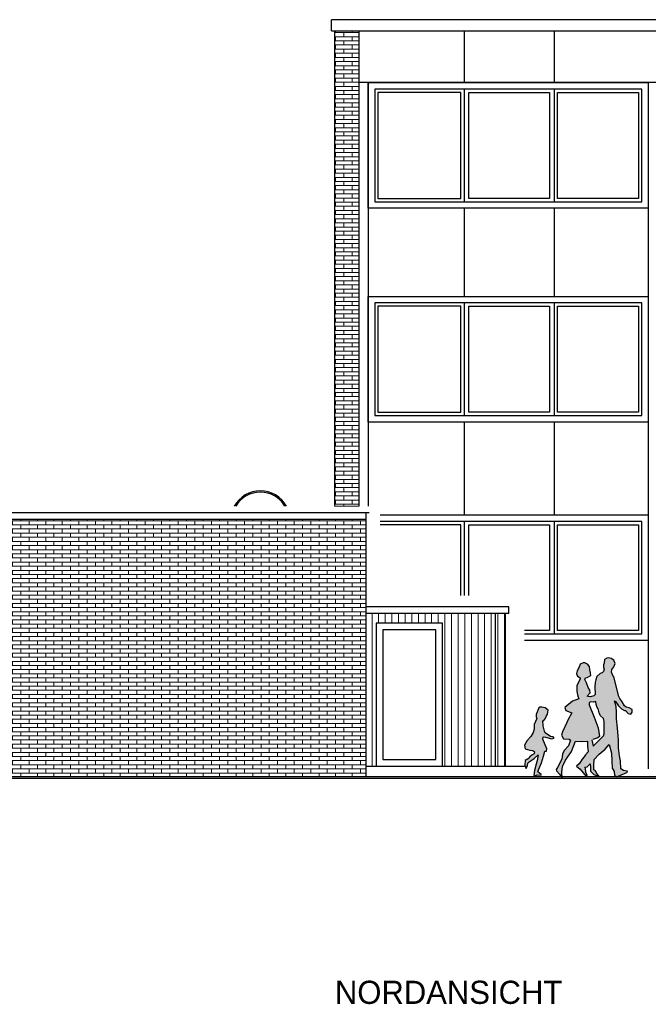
# Model space of a CAD drawing. Extents: x 2 to 315, y 0 to 17.
# Tile 5 of 69: x 11 to 21, y 1 to 16. Entities that reach past the tile are written whole.
import ezdxf

# ---------------------------------------------------------------- set-up
doc = ezdxf.new("R2010")
doc.units = 0
doc.header["$MEASUREMENT"] = 0
for name, color, linetype in [('Nord_Ansicht_2_P_ZE_SYMBOL', 7, 'Continuous'), ('Nord_Ansicht_2_P_ZE_TEXT', 7, 'Continuous'), ('Nord_Ansicht_2_R_NT_DACH', 7, 'Continuous'), ('Nord_Ansicht_2_R_NT_FENSTER', 7, 'Continuous'), ('Nord_Ansicht_2_R_NT_TUER', 7, 'Continuous'), ('Nord_Ansicht_2_R_TR_BODEN', 7, 'Continuous'), ('Nord_Ansicht_2_R_TR_HIDDEN', 7, 'Continuous'), ('Nord_Ansicht_2_R_TR_STUETZE', 7, 'Continuous'), ('Nord_Ansicht_2_Schraffuren', 7, 'Continuous')]:
    doc.layers.add(name, color=color, linetype=linetype)
doc.styles.add('ERSTELLTER_STIL_1', font='txt')
doc.linetypes.add('Terrainlinie', pattern='A,0,[1,Bl.Nr. 2.0061.Shx,S=0.000793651,R=0,X=0,Y=-0.043301],-0.1,0', length=0.1)
pattern_1 = [(0, (52.788653, 5.3999), (0, 0.0625), []), (90, (52.78865, 5.3999), (-0.25, 0), [0.0625, -0.0625]), (90, (52.91365, 5.4624), (-0.25, 0), [0.0625, -0.0625])]

msp = doc.modelspace()

# ---------------------------------------------------------------- hatches: boundary and pattern name
at = {"layer": 'Nord_Ansicht_2_P_ZE_SYMBOL', "linetype": 'Continuous', "lineweight": 13, "ltscale": 1000}
h = msp.add_hatch(color=7, dxfattribs=at)
h.paths.add_polyline_path([(19.531, 5.099), (19.462, 4.961), (19.451, 4.911), (19.477, 4.855), (19.562, 4.851), (19.586, 4.832), (19.553, 4.748), (19.491, 4.679), (19.466, 4.624), (19.452, 4.549), (19.387, 4.42), (19.367, 4.389), (19.372, 4.373), (19.417, 4.319), (19.461, 4.258), (19.454, 4.353), (19.463, 4.436), (19.509, 4.531), (19.542, 4.581), (19.599, 4.664), (19.66, 4.818), (19.755, 4.813), (19.841, 4.818), (19.839, 4.744), (19.852, 4.657), (19.813, 4.611), (19.79, 4.583), (19.759, 4.545), (19.734, 4.505), (19.713, 4.479), (19.676, 4.443), (19.731, 4.395), (19.823, 4.284), (19.834, 4.299), (19.818, 4.349), (19.81, 4.406), (19.801, 4.427), (19.835, 4.433), (19.881, 4.478), (19.888, 4.426), (19.886, 4.367), (19.939, 4.316), (20.002, 4.289), (20.021, 4.282), (19.981, 4.333), (19.959, 4.374), (19.936, 4.386), (19.936, 4.457), (19.944, 4.541), (20.019, 4.624), (20.107, 4.698), (20.168, 4.769), (20.202, 4.639), (20.207, 4.521), (20.213, 4.41), (20.243, 4.362), (20.248, 4.305), (20.281, 4.278), (20.365, 4.316), (20.444, 4.351), (20.438, 4.367), (20.386, 4.378), (20.343, 4.403), (20.34, 4.524), (20.322, 4.6), (20.309, 4.718), (20.307, 4.839), (20.295, 5.015), (20.278, 5.155), (20.28, 5.255), (20.272, 5.342), (20.247, 5.429), (20.27, 5.413), (20.307, 5.351), (20.356, 5.306), (20.399, 5.284), (20.414, 5.284), (20.456, 5.239), (20.493, 5.227), (20.514, 5.26), (20.513, 5.297), (20.471, 5.324), (20.425, 5.334), (20.4, 5.351), (20.362, 5.413), (20.328, 5.463), (20.312, 5.494), (20.239, 5.789), (20.222, 5.809), (20.202, 5.861), (20.21, 5.904), (20.24, 5.941), (20.259, 5.991), (20.24, 6.043), (20.2, 6.07), (20.165, 6.076), (20.135, 6.072), (20.1, 6.051), (20.094, 5.998), (20.082, 5.972), (20.085, 5.939), (20.094, 5.909), (20.085, 5.874), (20.065, 5.854), (20.03, 5.841), (19.984, 5.798), (19.969, 5.745), (19.956, 5.705), (19.954, 5.638), (19.958, 5.524), (19.935, 5.502), (19.888, 5.489), (19.852, 5.495), (19.838, 5.497), (19.88, 5.549), (19.878, 5.592), (19.85, 5.631), (19.824, 5.703), (19.801, 5.753), (19.809, 5.774), (19.835, 5.78), (19.889, 5.811), (19.888, 5.85), (19.878, 5.896), (19.872, 5.946), (19.841, 5.982), (19.801, 6.004), (19.774, 6.001), (19.731, 5.982), (19.711, 5.925), (19.687, 5.881), (19.677, 5.839), (19.69, 5.8), (19.731, 5.776), (19.732, 5.754), (19.698, 5.702), (19.679, 5.653), (19.678, 5.572), (19.696, 5.501), (19.711, 5.46), (19.615, 5.424), (19.498, 5.329), (19.516, 5.285), (19.607, 5.245), (19.551, 5.146)], flags=0)
h.paths.add_polyline_path([(19.908, 4.841), (19.921, 4.844), (19.997, 4.869), (20.021, 4.892), (20.003, 5.021), (19.944, 5.183), (19.866, 5.369), (19.865, 5.402), (19.893, 5.415), (19.934, 5.411), (19.969, 5.421), (19.973, 5.373), (19.989, 5.326), (20.002, 5.308), (20.015, 5.247), (20.037, 5.204), (20.084, 5.163), (20.093, 5.115), (20.093, 5.033), (20.092, 4.931), (20.082, 4.902), (19.928, 4.744)], flags=0)
msp.add_hatch(color=7, dxfattribs=at).paths.add_polyline_path([(19.171, 4.883), (19.208, 4.881), (19.301, 4.853), (19.336, 4.867), (19.321, 4.884), (19.282, 4.892), (19.201, 4.946), (19.191, 4.971), (19.174, 5.049), (19.165, 5.132), (19.177, 5.129), (19.201, 5.155), (19.221, 5.203), (19.235, 5.226), (19.246, 5.29), (19.204, 5.321), (19.15, 5.335), (19.121, 5.332), (19.108, 5.321), (19.064, 5.221), (19.065, 5.186), (19.076, 5.163), (19.057, 5.119), (19.037, 5.072), (19.037, 5.002), (19.02, 4.949), (18.987, 4.892), (18.933, 4.829), (18.891, 4.758), (18.898, 4.704), (18.97, 4.682), (19.015, 4.676), (19.04, 4.66), (19.038, 4.628), (19.002, 4.608), (18.967, 4.579), (18.959, 4.565), (18.899, 4.527), (18.897, 4.457), (18.916, 4.407), (18.937, 4.451), (18.942, 4.485), (18.963, 4.505), (19.038, 4.555), (19.096, 4.612), (19.083, 4.526), (19.068, 4.47), (19.043, 4.374), (19.032, 4.301), (19.046, 4.294), (19.081, 4.309), (19.141, 4.306), (19.143, 4.318), (19.094, 4.358), (19.101, 4.385), (19.146, 4.493), (19.177, 4.592), (19.195, 4.668), (19.22, 4.668), (19.227, 4.706), (19.169, 4.848)], flags=0)
at = {"layer": 'Nord_Ansicht_2_Schraffuren', "linetype": 'Continuous', "lineweight": 18, "ltscale": 1000}
h = msp.add_hatch(dxfattribs=at)
h.set_pattern_fill('MW_Verband__Läufer__DF_0002', color=9, style=0, pattern_type=2)
h.set_pattern_definition(pattern_1)
h.paths.add_polyline_path([(16.029, 15.553), (16.029, 8.37), (16.394, 8.37), (16.394, 15.553)], flags=0)
h = msp.add_hatch(dxfattribs=at)
h.set_pattern_fill('MW_Verband__Läufer__DF_0002', color=9, style=0, pattern_type=2)
h.set_pattern_definition(pattern_1)
h.paths.add_polyline_path([(6.514, 8.17), (6.514, 4.28), (16.494, 4.28), (16.494, 8.17)], flags=0)
h = msp.add_hatch(dxfattribs=at)
h.set_pattern_fill('Holz_Schalung__stehend___85', color=9, style=0, pattern_type=2)
h.set_pattern_definition([(90, (52.78865, 5.3999), (-0.1, 0), [])])
h.paths.add_polyline_path([(18.604, 4.44), (18.604, 6.75), (16.494, 6.75), (16.494, 4.44), (16.654, 4.44), (16.654, 6.6), (17.654, 6.6), (17.654, 4.44)], flags=0)

# ---------------------------------------------------------------- linework, layer by layer
at = {"layer": 'Nord_Ansicht_2_P_ZE_SYMBOL', "linetype": 'Continuous', "ltscale": 1000}
for p, q in [((19.731, 5.982), (19.711, 5.925)), ((19.774, 6.001), (19.731, 5.982)), ((19.801, 6.004), (19.774, 6.001)), ((19.841, 5.982), (19.801, 6.004)), ((19.872, 5.946), (19.841, 5.982)), ((20.094, 5.998), (20.082, 5.972)), ((20.082, 5.972), (20.085, 5.939)), ((20.1, 6.051), (20.094, 5.998)), ((20.135, 6.072), (20.1, 6.051)), ((20.165, 6.076), (20.135, 6.072)), ((20.2, 6.07), (20.165, 6.076)), ((20.24, 6.043), (20.2, 6.07)), ((20.259, 5.991), (20.24, 6.043)), ((20.24, 5.941), (20.259, 5.991)), ((19.687, 5.881), (19.677, 5.839)), ((19.677, 5.839), (19.69, 5.8)), ((19.711, 5.925), (19.687, 5.881)), ((19.835, 5.78), (19.889, 5.811)), ((19.878, 5.896), (19.872, 5.946)), ((19.888, 5.85), (19.878, 5.896)), ((19.889, 5.811), (19.888, 5.85)), ((20.03, 5.841), (19.984, 5.798)), ((20.065, 5.854), (20.03, 5.841)), ((20.085, 5.874), (20.065, 5.854)), ((20.085, 5.939), (20.094, 5.909)), ((20.094, 5.909), (20.085, 5.874)), ((20.202, 5.861), (20.21, 5.904)), ((20.222, 5.809), (20.202, 5.861)), ((20.21, 5.904), (20.24, 5.941)), ((20.239, 5.789), (20.222, 5.809)), ((19.698, 5.702), (19.679, 5.653)), ((19.69, 5.8), (19.731, 5.776)), ((19.732, 5.754), (19.698, 5.702)), ((19.731, 5.776), (19.732, 5.754)), ((19.801, 5.753), (19.809, 5.774)), ((19.824, 5.703), (19.801, 5.753)), ((19.809, 5.774), (19.835, 5.78)), ((19.85, 5.631), (19.824, 5.703)), ((19.956, 5.705), (19.954, 5.638)), ((19.969, 5.745), (19.956, 5.705)), ((19.984, 5.798), (19.969, 5.745)), ((20.312, 5.494), (20.239, 5.789)), ((19.679, 5.653), (19.678, 5.572)), ((19.678, 5.572), (19.696, 5.501)), ((19.838, 5.497), (19.88, 5.549)), ((19.878, 5.592), (19.85, 5.631)), ((19.88, 5.549), (19.878, 5.592)), ((19.958, 5.524), (19.935, 5.502)), ((19.954, 5.638), (19.958, 5.524)), ((19.615, 5.424), (19.498, 5.329)), ((19.711, 5.46), (19.615, 5.424)), ((19.696, 5.501), (19.711, 5.46)), ((19.852, 5.495), (19.838, 5.497)), ((19.888, 5.489), (19.852, 5.495)), ((19.893, 5.415), (19.865, 5.402)), ((19.865, 5.402), (19.866, 5.369)), ((19.866, 5.369), (19.944, 5.183)), ((19.935, 5.502), (19.888, 5.489)), ((19.934, 5.411), (19.893, 5.415)), ((19.969, 5.421), (19.934, 5.411)), ((19.973, 5.373), (19.969, 5.421)), ((19.989, 5.326), (19.973, 5.373)), ((20.272, 5.342), (20.247, 5.429)), ((20.247, 5.429), (20.27, 5.413)), ((20.27, 5.413), (20.307, 5.351)), ((20.328, 5.463), (20.312, 5.494)), ((20.362, 5.413), (20.328, 5.463)), ((20.4, 5.351), (20.362, 5.413)), ((19.108, 5.321), (19.064, 5.221)), ((19.064, 5.221), (19.065, 5.186)), ((19.121, 5.332), (19.108, 5.321)), ((19.15, 5.335), (19.121, 5.332)), ((19.204, 5.321), (19.15, 5.335)), ((19.246, 5.29), (19.204, 5.321)), ((19.221, 5.203), (19.235, 5.226)), ((19.235, 5.226), (19.246, 5.29)), ((19.498, 5.329), (19.516, 5.285)), ((19.516, 5.285), (19.607, 5.245)), ((19.607, 5.245), (19.551, 5.146)), ((20.002, 5.308), (19.989, 5.326)), ((20.015, 5.247), (20.002, 5.308)), ((20.037, 5.204), (20.015, 5.247)), ((20.28, 5.255), (20.272, 5.342)), ((20.278, 5.155), (20.28, 5.255)), ((20.307, 5.351), (20.356, 5.306)), ((20.356, 5.306), (20.399, 5.284)), ((20.399, 5.284), (20.414, 5.284)), ((20.425, 5.334), (20.4, 5.351)), ((20.414, 5.284), (20.456, 5.239)), ((20.471, 5.324), (20.425, 5.334)), ((20.456, 5.239), (20.493, 5.227)), ((20.513, 5.297), (20.471, 5.324)), ((20.493, 5.227), (20.514, 5.26)), ((20.514, 5.26), (20.513, 5.297)), ((19.057, 5.119), (19.037, 5.072)), ((19.037, 5.072), (19.037, 5.002)), ((19.076, 5.163), (19.057, 5.119)), ((19.065, 5.186), (19.076, 5.163)), ((19.174, 5.049), (19.165, 5.132)), ((19.165, 5.132), (19.177, 5.129)), ((19.177, 5.129), (19.201, 5.155)), ((19.201, 5.155), (19.221, 5.203)), ((19.531, 5.099), (19.462, 4.961)), ((19.551, 5.146), (19.531, 5.099)), ((19.944, 5.183), (20.003, 5.021)), ((20.084, 5.163), (20.037, 5.204)), ((20.093, 5.115), (20.084, 5.163)), ((20.093, 5.033), (20.093, 5.115)), ((20.295, 5.015), (20.278, 5.155)), ((19.02, 4.949), (18.987, 4.892)), ((19.037, 5.002), (19.02, 4.949)), ((19.191, 4.971), (19.174, 5.049)), ((19.201, 4.946), (19.191, 4.971)), ((19.282, 4.892), (19.201, 4.946)), ((19.462, 4.961), (19.451, 4.911)), ((19.451, 4.911), (19.477, 4.855)), ((20.003, 5.021), (20.021, 4.892)), ((20.082, 4.902), (20.092, 4.931)), ((20.092, 4.931), (20.093, 5.033)), ((20.307, 4.839), (20.295, 5.015)), ((18.933, 4.829), (18.891, 4.758)), ((18.987, 4.892), (18.933, 4.829)), ((19.169, 4.848), (19.171, 4.883)), ((19.227, 4.706), (19.169, 4.848)), ((19.171, 4.883), (19.208, 4.881)), ((19.208, 4.881), (19.301, 4.853)), ((19.321, 4.884), (19.282, 4.892)), ((19.301, 4.853), (19.336, 4.867)), ((19.336, 4.867), (19.321, 4.884)), ((19.477, 4.855), (19.562, 4.851)), ((19.586, 4.832), (19.553, 4.748)), ((19.562, 4.851), (19.586, 4.832)), ((19.599, 4.664), (19.66, 4.818)), ((19.66, 4.818), (19.755, 4.813)), ((19.755, 4.813), (19.841, 4.818)), ((19.841, 4.818), (19.839, 4.744)), ((19.908, 4.841), (19.928, 4.744)), ((19.997, 4.869), (19.921, 4.844)), ((19.928, 4.744), (20.082, 4.902)), ((20.021, 4.892), (19.997, 4.869)), ((20.107, 4.698), (20.168, 4.769)), ((20.168, 4.769), (20.202, 4.639)), ((20.309, 4.718), (20.307, 4.839)), ((18.891, 4.758), (18.898, 4.704)), ((18.898, 4.704), (18.97, 4.682)), ((18.97, 4.682), (19.015, 4.676)), ((19.038, 4.628), (19.002, 4.608)), ((19.015, 4.676), (19.04, 4.66)), ((19.04, 4.66), (19.038, 4.628)), ((19.038, 4.555), (19.096, 4.612)), ((19.096, 4.612), (19.083, 4.526)), ((19.177, 4.592), (19.195, 4.668)), ((19.195, 4.668), (19.22, 4.668)), ((19.22, 4.668), (19.227, 4.706)), ((19.466, 4.624), (19.452, 4.549)), ((19.491, 4.679), (19.466, 4.624)), ((19.553, 4.748), (19.491, 4.679)), ((19.542, 4.581), (19.599, 4.664)), ((19.852, 4.657), (19.813, 4.611)), ((19.839, 4.744), (19.852, 4.657)), ((19.944, 4.541), (20.019, 4.624)), ((20.019, 4.624), (20.107, 4.698)), ((20.202, 4.639), (20.207, 4.521)), ((20.322, 4.6), (20.309, 4.718)), ((18.899, 4.527), (18.897, 4.457)), ((18.959, 4.565), (18.899, 4.527)), ((18.937, 4.451), (18.942, 4.485)), ((18.942, 4.485), (18.963, 4.505)), ((18.967, 4.579), (18.959, 4.565)), ((18.963, 4.505), (19.038, 4.555)), ((19.002, 4.608), (18.967, 4.579)), ((19.068, 4.47), (19.043, 4.374)), ((19.083, 4.526), (19.068, 4.47)), ((19.101, 4.385), (19.146, 4.493)), ((19.146, 4.493), (19.177, 4.592)), ((19.452, 4.549), (19.387, 4.42)), ((19.463, 4.436), (19.509, 4.531)), ((19.509, 4.531), (19.542, 4.581)), ((19.713, 4.479), (19.676, 4.443)), ((19.734, 4.505), (19.713, 4.479)), ((19.759, 4.545), (19.734, 4.505)), ((19.79, 4.583), (19.759, 4.545)), ((19.813, 4.611), (19.79, 4.583)), ((19.835, 4.433), (19.881, 4.478)), ((19.881, 4.478), (19.888, 4.426)), ((19.936, 4.457), (19.944, 4.541)), ((20.207, 4.521), (20.213, 4.41)), ((20.34, 4.524), (20.322, 4.6)), ((20.343, 4.403), (20.34, 4.524)), ((18.897, 4.457), (18.916, 4.407)), ((18.916, 4.407), (18.937, 4.451)), ((19.043, 4.374), (19.032, 4.301)), ((19.094, 4.358), (19.101, 4.385)), ((19.143, 4.318), (19.094, 4.358)), ((19.141, 4.306), (19.143, 4.318)), ((19.387, 4.42), (19.367, 4.389)), ((19.367, 4.389), (19.372, 4.373)), ((19.372, 4.373), (19.417, 4.319)), ((19.417, 4.319), (19.461, 4.258)), ((19.454, 4.353), (19.463, 4.436)), ((19.461, 4.258), (19.454, 4.353)), ((19.676, 4.443), (19.731, 4.395)), ((19.731, 4.395), (19.823, 4.284)), ((19.801, 4.427), (19.835, 4.433)), ((19.81, 4.406), (19.801, 4.427)), ((19.818, 4.349), (19.81, 4.406)), ((19.834, 4.299), (19.818, 4.349)), ((19.888, 4.426), (19.886, 4.367)), ((19.886, 4.367), (19.939, 4.316)), ((19.936, 4.386), (19.936, 4.457)), ((19.959, 4.374), (19.936, 4.386)), ((19.939, 4.316), (20.002, 4.289)), ((19.981, 4.333), (19.959, 4.374)), ((20.021, 4.282), (19.981, 4.333)), ((20.213, 4.41), (20.243, 4.362)), ((20.243, 4.362), (20.248, 4.305)), ((20.281, 4.278), (20.365, 4.316)), ((20.386, 4.378), (20.343, 4.403)), ((20.365, 4.316), (20.444, 4.351)), ((20.438, 4.367), (20.386, 4.378)), ((20.444, 4.351), (20.438, 4.367)), ((19.032, 4.301), (19.046, 4.294)), ((19.046, 4.294), (19.081, 4.309)), ((19.081, 4.309), (19.141, 4.306)), ((19.823, 4.284), (19.834, 4.299)), ((20.002, 4.289), (20.021, 4.282)), ((20.248, 4.305), (20.281, 4.278))]:
    msp.add_line(p, q, dxfattribs=at)
at = {"layer": 'Nord_Ansicht_2_R_NT_DACH', "linetype": 'Continuous', "ltscale": 1000}
for p, q in [((15.977, 15.553), (15.977, 15.72)), ((52.939, 15.72), (15.977, 15.72)), ((15.977, 15.553), (52.939, 15.553))]:
    msp.add_line(p, q, dxfattribs=at)
at = {"layer": 'Nord_Ansicht_2_R_NT_FENSTER', "linetype": 'Continuous', "ltscale": 1000}
for p, q in [((16.529, 14.77), (20.759, 14.77)), ((16.529, 12.87), (16.529, 14.77)), ((20.759, 14.77), (20.759, 12.87)), ((16.629, 14.67), (16.629, 12.97)), ((20.659, 14.67), (16.629, 14.67)), ((16.679, 14.62), (16.679, 13.02)), ((17.929, 14.62), (16.679, 14.62)), ((17.929, 13.02), (17.929, 14.62)), ((17.979, 14.67), (17.979, 12.97)), ((18.049, 13.02), (18.049, 14.62)), ((18.049, 14.62), (19.269, 14.62)), ((19.269, 14.62), (19.269, 13.02)), ((19.339, 14.67), (19.339, 12.97)), ((19.389, 14.62), (20.609, 14.62)), ((19.389, 13.02), (19.389, 14.62)), ((20.609, 14.62), (20.609, 13.02)), ((20.659, 12.97), (20.659, 14.67)), ((16.629, 12.97), (20.659, 12.97)), ((16.679, 13.02), (17.929, 13.02)), ((19.269, 13.02), (18.049, 13.02)), ((20.609, 13.02), (19.389, 13.02)), ((20.759, 12.87), (16.529, 12.87)), ((16.529, 11.54), (20.759, 11.54)), ((16.529, 9.64), (16.529, 11.54)), ((20.759, 11.54), (20.759, 9.64)), ((16.629, 11.44), (16.629, 9.74)), ((20.659, 11.44), (16.629, 11.44)), ((16.679, 11.39), (16.679, 9.79)), ((17.929, 11.39), (16.679, 11.39)), ((17.929, 9.79), (17.929, 11.39)), ((17.979, 11.44), (17.979, 9.74)), ((18.049, 9.79), (18.049, 11.39)), ((18.049, 11.39), (19.269, 11.39)), ((19.269, 11.39), (19.269, 9.79)), ((19.339, 11.44), (19.339, 9.74)), ((19.389, 11.39), (20.609, 11.39)), ((19.389, 9.79), (19.389, 11.39)), ((20.609, 11.39), (20.609, 9.79)), ((20.659, 9.74), (20.659, 11.44)), ((16.629, 9.74), (20.659, 9.74)), ((16.679, 9.79), (17.929, 9.79)), ((19.269, 9.79), (18.049, 9.79)), ((20.609, 9.79), (19.389, 9.79)), ((20.759, 9.64), (16.529, 9.64)), ((16.713, 8.24), (20.759, 8.24)), ((20.759, 8.24), (20.759, 6.34)), ((20.659, 8.14), (16.713, 8.14)), ((17.929, 8.09), (16.713, 8.09)), ((17.929, 7.02), (17.929, 8.09)), ((17.979, 8.14), (17.979, 7.02)), ((18.049, 8.09), (19.269, 8.09)), ((18.049, 7.02), (18.049, 8.09)), ((19.269, 8.09), (19.269, 6.49)), ((19.339, 8.14), (19.339, 6.44)), ((19.389, 8.09), (20.609, 8.09)), ((19.389, 6.49), (19.389, 8.09)), ((20.609, 8.09), (20.609, 6.49)), ((20.659, 6.44), (20.659, 8.14)), ((19.269, 6.49), (18.892, 6.49)), ((18.892, 6.44), (20.659, 6.44)), ((20.609, 6.49), (19.389, 6.49)), ((20.759, 6.34), (18.892, 6.34))]:
    msp.add_line(p, q, dxfattribs=at)
at = {"layer": 'Nord_Ansicht_2_R_NT_TUER', "linetype": 'Continuous', "ltscale": 1000}
for p, q in [((16.654, 6.6), (16.654, 4.44)), ((17.654, 6.6), (16.654, 6.6)), ((17.654, 4.44), (17.654, 6.6)), ((17.554, 6.5), (16.754, 6.5)), ((16.754, 6.5), (16.754, 4.54)), ((17.554, 4.54), (17.554, 6.5)), ((16.754, 4.54), (17.554, 4.54))]:
    msp.add_line(p, q, dxfattribs=at)
at = {"layer": 'Nord_Ansicht_2_R_TR_BODEN', "linetype": 'Continuous', "ltscale": 1000}
for p, q in [((16.494, 4.44), (18.892, 4.44)), ((57.683, 4.28), (1.785, 4.28))]:
    msp.add_line(p, q, dxfattribs=at)
at = {"layer": 'Nord_Ansicht_2_R_TR_BODEN', "linetype": 'Terrainlinie', "ltscale": 1000}
msp.add_line((1.785, 4.26), (57.683, 4.26), dxfattribs=at)
at = {"layer": 'Nord_Ansicht_2_R_TR_HIDDEN', "linetype": 'Continuous', "ltscale": 1000}
for p, q in [((16.029, 8.37), (16.029, 15.553)), ((16.029, 8.37), (16.029, 15.553)), ((16.394, 8.37), (16.394, 15.553)), ((17.979, 15.553), (17.979, 14.77)), ((19.339, 15.553), (19.339, 14.77)), ((52.322, 14.77), (16.394, 14.77)), ((16.529, 14.77), (16.529, 8.37)), ((20.759, 14.77), (20.759, 4.4)), ((17.979, 12.87), (17.979, 11.54)), ((19.339, 12.87), (19.339, 11.54)), ((17.979, 9.64), (17.979, 8.24)), ((19.339, 9.64), (19.339, 8.24)), ((16.544, 8.27), (6.464, 8.27)), ((16.494, 8.17), (6.514, 8.17)), ((18.654, 6.85), (16.494, 6.85)), ((18.654, 6.75), (18.654, 6.85)), ((18.654, 6.75), (16.494, 6.75))]:
    msp.add_line(p, q, dxfattribs=at)
for radius, start, end in [(0.45, 29.0644, 150.9356), (0.43, 30.5868, 149.4132)]:
    msp.add_arc((14.904, 8.151), radius, start, end, dxfattribs=at)
at = {"layer": 'Nord_Ansicht_2_R_TR_STUETZE', "linetype": 'Continuous', "ltscale": 1000}
for p, q in [((16.494, 8.27), (16.494, 4.28)), ((18.454, 4.44), (18.454, 6.75)), ((18.604, 4.44), (18.604, 6.75))]:
    msp.add_line(p, q, dxfattribs=at)
at = {"layer": 'Nord_Ansicht_2_Schraffuren', "color": 255, "linetype": 'Continuous', "lineweight": 18, "ltscale": 1000}
for p, q in [((16.029, 15.553), (16.029, 8.37)), ((16.394, 15.553), (16.029, 15.553)), ((16.394, 8.37), (16.394, 15.553)), ((16.029, 8.37), (16.394, 8.37)), ((16.494, 8.17), (6.514, 8.17)), ((16.494, 4.28), (16.494, 8.17)), ((18.604, 6.75), (16.494, 6.75)), ((16.494, 6.75), (16.494, 4.44)), ((18.604, 4.44), (18.604, 6.75)), ((16.654, 4.44), (16.654, 6.6)), ((16.654, 6.6), (17.654, 6.6)), ((17.654, 6.6), (17.654, 4.44)), ((16.494, 4.44), (16.654, 4.44)), ((17.654, 4.44), (18.604, 4.44)), ((6.514, 4.28), (16.494, 4.28))]:
    msp.add_line(p, q, dxfattribs=at)

# ---------------------------------------------------------------- texts
at = {"layer": 'Nord_Ansicht_2_P_ZE_TEXT', "linetype": 'Continuous', "insert": (16.029, 1.2), "char_height": 0.35, "attachment_point": 1, "style": 'ERSTELLTER_STIL_1'}
msp.add_mtext('{NORDANSICHT}', dxfattribs=at)

doc.saveas('drawing.dxf')
